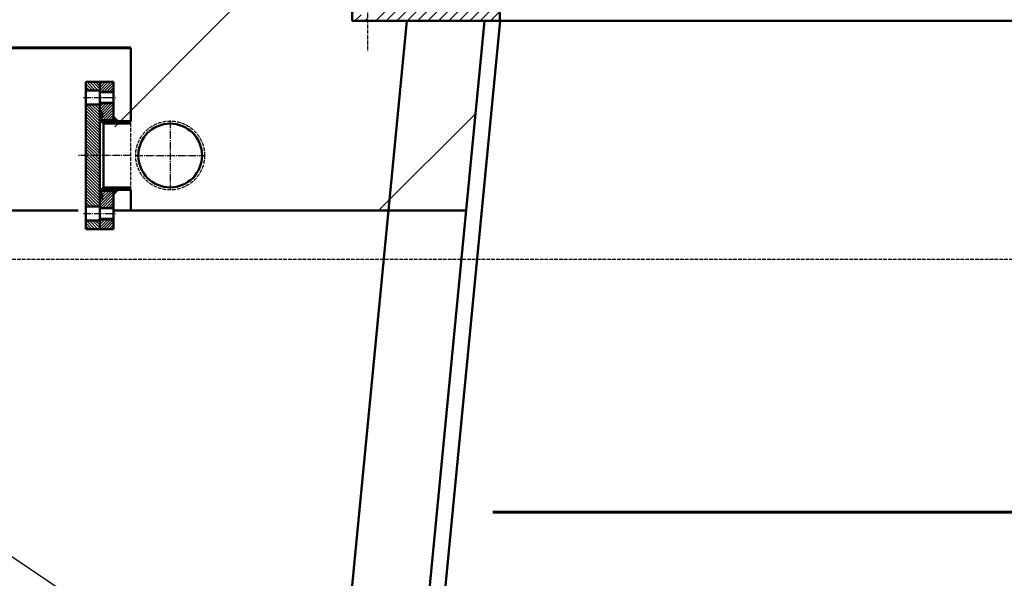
# Model space of a CAD drawing. Header units: millimetres. Extents: x 452087 to 582075, y 10891 to 81641.
# Tile 25 of 46: x 488811 to 490083, y 35701 to 36422. Entities that reach past the tile are written whole.
import ezdxf

# ---------------------------------------------------------------- set-up
doc = ezdxf.new("R2010")
doc.units = ezdxf.units.MM
for name, pattern in [('AM_DIN_F_W050', [6.25, 4.75, -1.5]), ('AM_DIN_G_W050', [13.75, 9.75, -1.5, 1, -1.5]), ('AM_DIN_G_W050x2', [6.875, 4.75, -0.875, 0.375, -0.875])]:
    doc.linetypes.add(name, pattern=pattern)
doc.layers.add('1', color=6, linetype='Continuous')
doc.layers.add('Fin', color=4, linetype='Continuous')
for name, color, linetype, lineweight in [('AM_0', 7, 'Continuous', 50), ('AM_3', 6, 'AM_DIN_F_W050', 25), ('AM_4', 3, 'Continuous', 25), ('AM_7', 4, 'AM_DIN_G_W050', 25), ('AM_8', 1, 'Continuous', 25), ('ГТО-2_Бетон 0.6', 2, 'Continuous', 60), ('ГТО-2_Бетон_060', 3, 'Continuous', 60), ('ГТО-2_Штриховка', 252, 'Continuous', 18)]:
    doc.layers.add(name, color=color, linetype=linetype, lineweight=lineweight)
doc.layers.add('ГТО-2_Штриховка_018', color=7, linetype='Continuous', lineweight=18, true_color=0x6b6b6b)
pattern_1 = [(45, (-4560, 7885), (-2.245064, 2.245064), [])]
pattern_2 = [(45, (-4560, 7885), (-1.76776695, 1.76776695), [])]
pattern_3 = [(135, (-4560, 7885), (-1.9091883, -1.9091883), [])]

# ---------------------------------------------------------------- blocks, each defined once
blk = doc.blocks.new('WERR')
at = {"layer": 'AM_0'}
for points in [[(-1300.7, -958.5), (-1305.3, -958.5), (-1301, -962.8), (-1301, -959.5)], [(-1288, -953.9), (-1288, -959.5), (-1282.4, -959.5)], [(-1301, -1045.3), (-1305.3, -1049.5), (-1300.7, -1049.5), (-1301, -1048.5)], [(-1282.4, -1048.5), (-1288, -1048.5), (-1288, -1054.1)]]:
    blk.add_hatch(color=256, dxfattribs=at).paths.add_polyline_path(points)
at = {"layer": 'AM_8'}
h = blk.add_hatch(dxfattribs=at)
h.set_pattern_fill('_U', color=256, scale=2.7, angle=135, style=0, pattern_type=0)
h.set_pattern_definition(pattern_3)
h.paths.add_polyline_path([(-1306, -909), (-1324, -909), (-1324, -920), (-1306, -920)])
h = blk.add_hatch(dxfattribs=at)
h.set_pattern_fill('_U', color=256, scale=2.5, angle=45, style=0, pattern_type=0)
h.set_pattern_definition(pattern_2)
h.paths.add_polyline_path([(-1306, -921), (-1288.2, -921), (-1288, -921.2), (-1288, -909), (-1306, -909)])
h = blk.add_hatch(dxfattribs=at)
h.set_pattern_fill('_U', color=256, scale=2.7, angle=135, style=0, pattern_type=0)
h.set_pattern_definition(pattern_3)
h.paths.add_polyline_path([(-1324, -938), (-1324, -1070), (-1306, -1070), (-1306, -938)])
h = blk.add_hatch(dxfattribs=at)
h.set_pattern_fill('_U', color=256, scale=2.5, angle=45, style=0, pattern_type=0)
h.set_pattern_definition(pattern_2)
edge = h.paths.add_edge_path()
edge.add_line((-1288, -958.5), (-1288, -936.8))
edge.add_line((-1288, -936.8), (-1288.2, -937))
edge.add_line((-1288.2, -937), (-1306, -937))
edge.add_line((-1306, -937), (-1306, -948.4))
edge.add_arc((-1305.8, -948.4), 0.2, 180, 270)
edge.add_line((-1305.8, -948.6), (-1303.2, -948.6))
edge.add_arc((-1303.2, -948.9), 0.3, 0, 90, ccw=False)
edge.add_line((-1302.9, -948.9), (-1302.9, -953.7))
edge.add_arc((-1303.2, -953.7), 0.3, 270, 360, ccw=False)
edge.add_line((-1303.2, -954), (-1305.8, -954))
edge.add_arc((-1305.8, -954.2), 0.2, 90, 180)
edge.add_line((-1306, -954.2), (-1306, -958.5))
edge.add_line((-1306, -958.5), (-1288, -958.5))
h = blk.add_hatch(dxfattribs=at)
h.set_pattern_fill('_U', color=256, angle=135, style=0, double=1, pattern_type=0)
h.set_pattern_definition([(135, (-742.1789, -1869.0656), (-0.7071068, -0.7071068), []), (225, (-742.1789, -1869.0656), (0.7071068, -0.7071068), [])])
edge = h.paths.add_edge_path()
edge.add_ellipse((-1304.5, -951.3), major_axis=(0, 2.7), ratio=0.574074, start_angle=180, end_angle=420.9225)
edge.add_ellipse((-1304.5, -951.3), major_axis=(0, 2.7), ratio=0.574074, start_angle=60.9225, end_angle=180)
h = blk.add_hatch(dxfattribs=at)
h.set_pattern_fill('ANSI31', color=256, style=0)
h.set_pattern_definition(pattern_1)
edge = h.paths.add_edge_path()
edge.add_line((-1241.8, -963.6), (-1241.8, -963.6))
edge.add_arc((-1238.4, -958.6), 6.06, 236.0062, 236.2345)
h.paths.add_polyline_path([(-1266, -962.8), (-1266, -959.5), (-1301, -959.5), (-1301, -962.8)])
h = blk.add_hatch(dxfattribs=at)
h.set_pattern_fill('_U', color=256, scale=2.5, angle=45, style=0, pattern_type=0)
h.set_pattern_definition(pattern_2)
edge = h.paths.add_edge_path()
edge.add_line((-1288.2, -1071), (-1288, -1071.2))
edge.add_line((-1288, -1071.2), (-1288, -1049.5))
edge.add_line((-1288, -1049.5), (-1306, -1049.5))
edge.add_line((-1306, -1049.5), (-1306, -1053.8))
edge.add_line((-1306, -1053.8), (-1305.9, -1053.9))
edge.add_line((-1305.9, -1053.9), (-1305.8, -1054))
edge.add_line((-1305.8, -1054), (-1303.2, -1054))
edge.add_arc((-1303.2, -1054.3), 0.3, 0, 90, ccw=False)
edge.add_line((-1302.9, -1054.3), (-1302.9, -1059.1))
edge.add_arc((-1303.2, -1059.1), 0.3, 270, 360, ccw=False)
edge.add_line((-1303.2, -1059.4), (-1305.8, -1059.4))
edge.add_arc((-1305.8, -1059.6), 0.2, 90, 180)
edge.add_line((-1306, -1059.6), (-1306, -1071))
edge.add_line((-1306, -1071), (-1288.2, -1071))
h = blk.add_hatch(dxfattribs=at)
h.set_pattern_fill('_U', color=256, angle=135, style=0, double=1, pattern_type=0)
h.set_pattern_definition([(225, (-742.1789, -138.9344), (-0.7071068, 0.7071068), []), (135, (-742.1789, -138.9344), (0.7071068, 0.7071068), [])])
edge = h.paths.add_edge_path()
edge.add_ellipse((-1304.5, -1056.7), major_axis=(0, -2.7), ratio=0.574074, start_angle=-60.9225, end_angle=180, ccw=False)
edge.add_ellipse((-1304.5, -1056.7), major_axis=(0, -2.7), ratio=0.574074, start_angle=180, end_angle=299.0775, ccw=False)
h = blk.add_hatch(dxfattribs=at)
h.set_pattern_fill('ANSI31', color=256, style=0)
h.set_pattern_definition(pattern_1)
h.paths.add_polyline_path([(-1266, -1048.5), (-1266, -1045.3), (-1301, -1045.3), (-1301, -1048.5)])
h = blk.add_hatch(dxfattribs=at)
h.set_pattern_fill('_U', color=256, scale=2.7, angle=135, style=0, pattern_type=0)
h.set_pattern_definition(pattern_3)
h.paths.add_polyline_path([(-1324, -1099), (-1306, -1099), (-1306, -1088), (-1324, -1088)])
h = blk.add_hatch(dxfattribs=at)
h.set_pattern_fill('_U', color=256, scale=2.5, angle=45, style=0, pattern_type=0)
h.set_pattern_definition(pattern_2)
h.paths.add_polyline_path([(-1306, -1099), (-1288, -1099), (-1288, -1086.8), (-1288.2, -1087), (-1306, -1087)])
for p, q in [((-1701.1, -1075), (-1334, -1075)), ((-1288, -1075), (-832.9, -1075))]:
    blk.add_line(p, q)
at = {"layer": 'AM_0'}
for p, q in [((-1266, -959.5), (-1266, -865)), ((-1324, -1099), (-1324, -909)), ((-1324, -909), (-1288, -909)), ((-1306, -1099), (-1306, -909)), ((-1288, -959.5), (-1288, -909)), ((-1306, -920), (-1324, -920)), ((-1306, -922.1), (-1288, -922.1)), ((-1306, -938), (-1324, -938)), ((-1306, -935.9), (-1288, -935.9)), ((-1306, -958.5), (-1288, -958.5)), ((-1301, -962.8), (-1305.3, -958.5)), ((-1301, -959.5), (-1300.7, -958.5)), ((-1301, -962.8), (-1266, -962.8)), ((-1288, -953.9), (-1282.4, -959.5)), ((-1306, -1049.5), (-1288, -1049.5)), ((-1301, -1045.3), (-1305.3, -1049.5)), ((-1301, -1045.3), (-1266, -1045.3)), ((-1301, -1048.5), (-1300.7, -1049.5)), ((-1288, -1099), (-1288, -1048.5)), ((-1288, -1054.1), (-1282.4, -1048.5)), ((-1266, -1048.5), (-1266, -1075)), ((-1306, -1070), (-1324, -1070)), ((-1306, -1072.1), (-1288, -1072.1)), ((-1306, -1088), (-1324, -1088)), ((-1306, -1085.9), (-1288, -1085.9)), ((-1324, -1099), (-1288, -1099))]:
    blk.add_line(p, q, dxfattribs=at)
for points in [[(-1306, -948.4, 0.414214), (-1305.8, -948.6), (-1303.2, -948.6, -0.414214), (-1302.9, -948.9), (-1302.9, -953.7, -0.414214), (-1303.2, -954), (-1305.8, -954, 0.414214), (-1306, -954.2)], [(-1306, -1053.8, 0.414214), (-1305.8, -1054), (-1303.2, -1054, -0.414214), (-1302.9, -1054.3), (-1302.9, -1059.1, -0.414214), (-1303.2, -1059.4), (-1305.8, -1059.4, 0.414214), (-1306, -1059.6)]]:
    blk.add_lwpolyline(points, format="xyb", dxfattribs=at)
blk.add_lwpolyline([(-1266, -959.5), (-1301, -959.5), (-1301, -1048.5), (-1266, -1048.5)], dxfattribs=at)
blk.add_circle((-1215, -1004), 41.2, dxfattribs=at)
blk.add_ellipse((-1304.5, -951.3), major_axis=(0, 2.7), ratio=0.574074, dxfattribs=at)
at = {"layer": 'AM_0', "extrusion": (0, 0, -1)}
blk.add_ellipse((-1304.5, -1056.7), major_axis=(0, -2.7), ratio=0.574074, dxfattribs=at)
at = {"layer": 'AM_3'}
blk.add_line((-1266, -1048.5), (-1266, -959.5), dxfattribs=at)
blk.add_circle((-1215, -1004), 44.5, dxfattribs=at)
at = {"layer": 'AM_4'}
for p, q in [((-1306, -921), (-1288, -921)), ((-1306, -937), (-1288, -937)), ((-1306, -1071), (-1288, -1071)), ((-1306, -1087), (-1288, -1087))]:
    blk.add_line(p, q, dxfattribs=at)
at = {"layer": 'AM_7'}
for p, q in [((-1327, -929), (-1285, -929)), ((-1215, -959), (-1215, -1049)), ((-1266, -1004), (-1333.2, -1004)), ((-1260, -1004), (-1170, -1004)), ((-1327, -1079), (-1285, -1079))]:
    blk.add_line(p, q, dxfattribs=at)
at = {"layer": 'AM_7', "linetype": 'AM_DIN_G_W050x2'}
blk.add_line((-1309, -929), (-1286.9, -929), dxfattribs=at)
blk = doc.blocks.new('awefxgxhf')
at = {"layer": 'AM_8'}
h = blk.add_hatch(dxfattribs=at)
h.set_pattern_fill('ANSI31', color=256, scale=3, angle=90, style=0)
h.set_pattern_definition([(45, (6017.657, -8277.39), (6.735192, -6.735192), [])])
edge = h.paths.add_edge_path()
edge.add_line((-949.6, 20), (-935.9, 20))
edge.add_arc((-935.9, 19.8), 0.2, 0, 90, ccw=False)
edge.add_line((-935.7, 19.8), (-935.7, 13.6))
edge.add_arc((-935.3, 13.6), 0.4, 180, 270)
edge.add_line((-935.3, 13.2), (-925.4, 13.2))
edge.add_arc((-925.4, 13.6), 0.4, 270, 360)
edge.add_line((-925, 13.6), (-925, 19.8))
edge.add_arc((-924.8, 19.8), 0.2, 90, 180, ccw=False)
edge.add_line((-924.8, 20), (-789, 20))
edge.add_line((-789, 20), (-789, -25))
edge.add_line((-789, -25), (-809, -25))
edge.add_line((-809, -25), (-980, -25))
edge.add_line((-980, -25), (-980, 20))
edge.add_line((-980, 20), (-970.4, 20))
edge.add_line((-970.4, 20), (-970.4, -16))
edge.add_line((-970.4, -16), (-960, -22.2))
edge.add_line((-960, -22.2), (-949.6, -16))
edge.add_line((-949.6, -16), (-949.6, 20))
at = {"layer": 'AM_0'}
for p, q in [((-980, 20), (-980, -25)), ((-789, 20), (-789, -25)), ((-909.4, -25), (-1145.6, -2471.3)), ((-809, -25), (-1046.1, -2480.9)), ((-788.9, -25), (-1026.2, -2482.8)), ((-980, -25), (980, -25))]:
    blk.add_line(p, q, dxfattribs=at)
at = {"layer": 'AM_7', "linetype": 'AM_DIN_G_W050x2'}
blk.add_line((-960, 52.5), (-960, -64.4), dxfattribs=at)
blk = doc.blocks.new('Siffle1')
at = {"layer": '1', "color": 2}
blk.add_line((233.4, 1486.6), (98.5, 1395.9), dxfattribs=at)
blk = doc.blocks.new('_гто-2_рев 4')
blk.add_line((2544.3, -650.2), (1266, -650.2))
at = {"layer": 'AM_3'}
blk.add_line((2700.2, -923), (0, -923), dxfattribs=at)
at = {"layer": 'AM_0', "extrusion": (0, 0, -1), "zscale": -1}
for name, p in [('WERR', (0, 214.8)), ('awefxgxhf', (0, -590.2))]:
    blk.add_blockref(name, p, dxfattribs=at)
at = {"layer": 'Fin', "xscale": 1.021047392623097, "yscale": 1.021047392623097, "zscale": 1.021047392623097}
blk.add_blockref('Siffle1', (1218.7, -2800), dxfattribs=at)

msp = doc.modelspace()

# ---------------------------------------------------------------- hatches: boundary and pattern name
at = {"layer": 'ГТО-2_Штриховка'}
h = msp.add_hatch(dxfattribs=at)
h.set_pattern_fill('ANSI35', color=256, scale=100)
h.set_pattern_definition([(45, (-234383.9, -681196.8), (-449.0128, 449.0128), []), (45, (-233934.86, -681196.8), (-449.0128, 449.0128), [793.75, -158.75, 0, -158.75])])
edge = h.paths.add_edge_path()
edge.add_line((489387.7, 36175.9), (489411.6, 36420.9))
edge.add_line((489411.6, 36420.9), (489240.6, 36420.9))
edge.add_line((489240.6, 36420.9), (489228.1, 36460.9))
edge.add_line((489228.1, 36460.9), (488953.1, 36460.9))
edge.add_line((488953.1, 36460.9), (488913.1, 36490.9))
edge.add_line((488913.1, 36490.9), (488908.1, 36723.4))
edge.add_line((488908.1, 36723.4), (488671.9, 36727.6))
edge.add_line((488671.9, 36727.6), (488692.3, 36723.4))
edge.add_arc((488334.9, 37027.8), 469.4, 119.5578, 319.5758, ccw=False)
edge.add_line((488103.4, 37436.1), (487420.6, 37436.1))
edge.add_line((487420.6, 37436.1), (487420.6, 36533.5))
edge.add_line((487420.6, 36533.5), (487676.2, 36385.9))
edge.add_line((487676.2, 36385.9), (488932.6, 36385.9))
edge.add_line((488932.6, 36385.9), (488935.6, 36171.9))
edge.add_line((488935.6, 36171.9), (489387.7, 36175.9))
at = {"layer": 'ГТО-2_Штриховка_018'}
h = msp.add_hatch(dxfattribs=at)
h.set_pattern_fill('ANSI35', color=256, scale=100)
h.set_pattern_definition([(45, (-128275, -56814.86), (-449.0128, 449.0128), []), (45, (-127825.97, -56814.86), (-449.0128, 449.0128), [793.75, -158.75, 0, -158.75])])
h.paths.add_polyline_path([(484920.6, 33236.1), (486920.6, 33191.5)], flags=16)
edge = h.paths.add_edge_path()
edge.add_line((479889.6, 36136.1), (483015.5, 36136.1))
edge.add_line((483015.5, 36136.1), (483025.6, 34301.1))
edge.add_line((483025.6, 34301.1), (484831.2, 34236.1))
edge.add_line((484831.2, 34236.1), (486920.6, 34236.1))
edge.add_line((486920.6, 34236.1), (487580.5, 34236.1))
edge.add_line((487580.5, 34236.1), (488068.5, 34236.1))
edge.add_line((488068.5, 34236.1), (488316.1, 34236.1))
edge.add_line((488316.1, 34236.1), (489225.7, 34236.1))
edge.add_arc((491052.8, 33931.7), 1852.3, 530.5406, 619.6678)
edge.add_line((490720.6, 32109.5), (490720.6, 30236.1))
edge.add_line((490720.6, 30236.1), (487530.6, 30236.1))
edge.add_line((487530.6, 30236.1), (486030.6, 29236.1))
edge.add_line((486030.6, 29236.1), (484730.6, 29236.1))
edge.add_line((484730.6, 29236.1), (481930.6, 31236.1))
edge.add_line((481930.6, 31236.1), (479910.6, 31236.1))
edge.add_line((479910.6, 31236.1), (479910.6, 33036.1))
edge.add_line((479910.6, 33036.1), (479889.6, 36136.1))
h.paths.add_polyline_path([(484419, 31232.9), (486419, 31229.6), (486422.2, 33136.1), (484422.2, 33139.4)], flags=16)

# ---------------------------------------------------------------- linework, layer by layer
at = {"layer": 'ГТО-2_Бетон_060', "color": 4}
msp.add_lwpolyline([(489422.3, 35786.1), (490220.6, 35786.1), (490220.6, 36397.9)], dxfattribs=at)

# ---------------------------------------------------------------- block references
at = {"layer": 'ГТО-2_Бетон 0.6', "color": 1, "xscale": -1}
msp.add_blockref('_гто-2_рев 4', (490220.6, 37036.1), dxfattribs=at)

doc.saveas('drawing.dxf')
